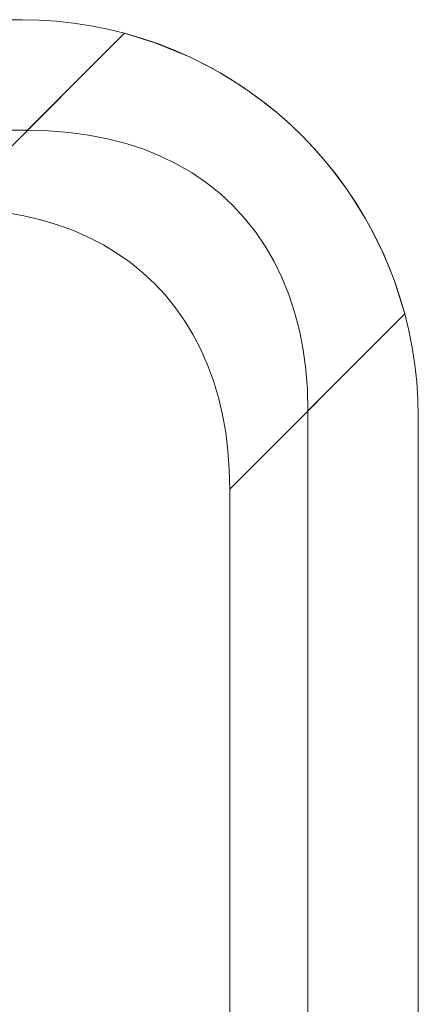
# Model space of a CAD drawing. Header units: millimetres. Extents: x -230 to 230, y -130 to 130.
# Tile 47 of 47: x 122 to 140, y 86 to 130. Entities that reach past the tile are written whole.
import ezdxf

# ---------------------------------------------------------------- set-up
doc = ezdxf.new("R2010")
doc.units = ezdxf.units.MM
doc.header["$LTSCALE"] = 25.4
doc.layers.add('Lighting-Moving Light', color=7, linetype='Continuous', lineweight=5, true_color=0x000000)

# ---------------------------------------------------------------- blocks, each defined once
blk = doc.blocks.new('Group-1')
at = {"layer": 'Lighting-Moving Light', "color": 7, "linetype": 'Continuous', "lineweight": 5, "transparency": 33554687}
for points, invisible_edges in [([(-761.075, 239.033, -25), (-516.162, 239.033, -25), (-516.419, 243.99, -29.957), (-760.819, 243.99, -29.957)], 10), ([(-519.672, 235.523, -116.924), (-757.565, 235.523, -116.924), (-760.819, 243.99, -108.457), (-516.419, 243.99, -108.457)], 10), ([(-519.672, 235.523, -116.924), (-516.419, 243.99, -108.457), (-515.642, 243.973, -108.474), (-514.867, 243.922, -108.524)], 9), ([(-514.867, 243.922, -108.524), (-514.095, 243.837, -108.609), (-519.672, 235.523, -116.924)], 10), ([(-514.095, 243.837, -108.609), (-513.328, 243.719, -108.727), (-519.672, 235.523, -116.924)], 10), ([(-514.867, 243.922, -29.889), (-515.642, 243.973, -29.94), (-516.419, 243.99, -29.957), (-516.162, 239.033, -25)], 12), ([(-515.642, 243.973, -108.474), (-516.419, 243.99, -108.457), (-516.419, 243.99, -29.957), (-515.642, 243.973, -29.94)], 8), ([(-516.162, 239.033, -25), (-514.095, 243.837, -29.805), (-514.867, 243.922, -29.889)], 9), ([(-516.162, 239.033, -25), (-513.328, 243.719, -29.687), (-514.095, 243.837, -29.805)], 9), ([(-514.867, 243.922, -29.889), (-514.867, 243.922, -108.524), (-515.642, 243.973, -108.474)], 9), ([(-515.642, 243.973, -29.94), (-514.867, 243.922, -29.889), (-515.642, 243.973, -108.474)], 10), ([(-514.095, 243.837, -108.609), (-514.867, 243.922, -108.524), (-514.867, 243.922, -29.889), (-514.095, 243.837, -29.805)], 10), ([(-514.095, 243.837, -29.805), (-513.328, 243.719, -108.727), (-514.095, 243.837, -108.609)], 9), ([(-514.095, 243.837, -29.805), (-513.328, 243.719, -29.687), (-513.328, 243.719, -108.727)], 10), ([(-513.328, 243.719, -108.727), (-512.566, 243.568, -108.879), (-519.672, 235.523, -116.924)], 10), ([(-512.566, 243.568, -108.879), (-511.812, 243.383, -109.063), (-519.672, 235.523, -116.924)], 8), ([(-518.805, 235.502, -116.924), (-519.672, 235.523, -116.924), (-511.812, 243.383, -109.063)], 8), ([(-517.959, 235.441, -116.924), (-518.805, 235.502, -116.924), (-511.812, 243.383, -109.063)], 10), ([(-511.812, 243.383, -109.063), (-510.443, 242.957, -109.408), (-517.959, 235.441, -116.924)], 10), ([(-516.162, 239.033, -25), (-512.566, 243.568, -29.535), (-513.328, 243.719, -29.687)], 9), ([(-516.162, 239.033, -25), (-511.812, 243.383, -29.35), (-512.566, 243.568, -29.535)], 8), ([(-511.812, 243.383, -29.35), (-516.162, 239.033, -25), (-515.223, 239.009, -25)], 8), ([(-511.812, 243.383, -29.35), (-515.223, 239.009, -25), (-514.31, 238.937, -25)], 9), ([(-514.31, 238.937, -25), (-511.066, 243.166, -29.157), (-511.812, 243.383, -29.35)], 9), ([(-512.566, 243.568, -108.879), (-513.328, 243.719, -108.727), (-513.328, 243.719, -29.687), (-512.566, 243.568, -29.535)], 10), ([(-512.566, 243.568, -29.535), (-511.812, 243.383, -109.063), (-512.566, 243.568, -108.879)], 9), ([(-512.566, 243.568, -29.535), (-511.812, 243.383, -29.35), (-511.812, 243.383, -109.063)], 10), ([(-510.443, 242.957, -109.408), (-511.812, 243.383, -109.063), (-511.812, 243.383, -29.35)], 10), ([(-511.812, 243.383, -29.35), (-511.066, 243.166, -29.157), (-510.443, 242.957, -109.408)], 10), ([(-517.136, 235.339, -116.924), (-517.959, 235.441, -116.924), (-510.443, 242.957, -109.408)], 10), ([(-516.338, 235.197, -116.924), (-517.136, 235.339, -116.924), (-510.443, 242.957, -109.408)], 10), ([(-510.443, 242.957, -109.408), (-510.332, 242.912, -109.432), (-516.338, 235.197, -116.924)], 10), ([(-514.31, 238.937, -25), (-510.331, 242.916, -28.979), (-511.066, 243.166, -29.157)], 9), ([(-511.066, 243.166, -29.157), (-510.332, 242.912, -109.432), (-510.443, 242.957, -109.408)], 9), ([(-511.066, 243.166, -29.157), (-510.331, 242.916, -28.979), (-510.332, 242.912, -109.432)], 10), ([(-510.332, 242.912, -109.432), (-509.113, 242.421, -109.699), (-516.338, 235.197, -116.924)], 10), ([(-510.331, 242.916, -28.979), (-514.31, 238.937, -25), (-513.424, 238.817, -25)], 9), ([(-510.331, 242.916, -28.979), (-513.424, 238.817, -25), (-512.568, 238.65, -25)], 9), ([(-512.568, 238.65, -25), (-509.607, 242.635, -28.817), (-510.331, 242.916, -28.979)], 9), ([(-512.568, 238.65, -25), (-508.896, 242.322, -28.672), (-509.607, 242.635, -28.817)], 9), ([(-509.113, 242.421, -109.699), (-510.332, 242.912, -109.432), (-510.331, 242.916, -28.979)], 10), ([(-510.331, 242.916, -28.979), (-509.607, 242.635, -28.817), (-509.113, 242.421, -109.699)], 10), ([(-509.607, 242.635, -28.817), (-508.896, 242.322, -109.742), (-509.113, 242.421, -109.699)], 9), ([(-509.607, 242.635, -28.817), (-508.896, 242.322, -28.672), (-508.896, 242.322, -109.742)], 10), ([(-515.566, 235.014, -116.924), (-516.338, 235.197, -116.924), (-509.113, 242.421, -109.699)], 10), ([(-514.821, 234.791, -116.924), (-515.566, 235.014, -116.924), (-509.113, 242.421, -109.699)], 10), ([(-509.113, 242.421, -109.699), (-508.896, 242.322, -109.742), (-514.821, 234.791, -116.924)], 10), ([(-508.896, 242.322, -109.742), (-507.831, 241.781, -109.934), (-514.821, 234.791, -116.924)], 10), ([(-508.896, 242.322, -28.672), (-512.568, 238.65, -25), (-511.742, 238.436, -25)], 9), ([(-508.896, 242.322, -28.672), (-511.742, 238.436, -25), (-510.949, 238.175, -25)], 9), ([(-510.949, 238.175, -25), (-508.2, 241.978, -28.542), (-508.896, 242.322, -28.672)], 9), ([(-507.831, 241.781, -109.934), (-508.896, 242.322, -109.742), (-508.896, 242.322, -28.672)], 10), ([(-508.896, 242.322, -28.672), (-508.2, 241.978, -28.542), (-507.831, 241.781, -109.934)], 10), ([(-514.104, 234.529, -116.924), (-514.821, 234.791, -116.924), (-507.831, 241.781, -109.934)], 10), ([(-513.417, 234.227, -116.924), (-514.104, 234.529, -116.924), (-507.831, 241.781, -109.934)], 10), ([(-507.831, 241.781, -109.934), (-507.519, 241.605, -109.984), (-513.417, 234.227, -116.924)], 10), ([(-507.519, 241.605, -109.984), (-506.604, 241.039, -110.111), (-513.417, 234.227, -116.924)], 10), ([(-510.949, 238.175, -25), (-507.519, 241.605, -28.43), (-508.2, 241.978, -28.542)], 9), ([(-507.519, 241.605, -28.43), (-510.949, 238.175, -25), (-510.189, 237.868, -25)], 9), ([(-507.519, 241.605, -28.43), (-510.189, 237.868, -25), (-509.465, 237.515, -25)], 9), ([(-509.465, 237.515, -25), (-506.855, 241.202, -28.334), (-507.519, 241.605, -28.43)], 9), ([(-508.2, 241.978, -28.542), (-507.519, 241.605, -109.984), (-507.831, 241.781, -109.934)], 9), ([(-508.2, 241.978, -28.542), (-507.519, 241.605, -28.43), (-507.519, 241.605, -109.984)], 10), ([(-506.604, 241.039, -110.111), (-507.519, 241.605, -109.984), (-507.519, 241.605, -28.43)], 10), ([(-507.519, 241.605, -28.43), (-506.855, 241.202, -28.334), (-506.604, 241.039, -110.111)], 10), ([(-509.465, 237.515, -25), (-506.209, 240.771, -28.256), (-506.855, 241.202, -28.334)], 9), ([(-506.855, 241.202, -28.334), (-506.209, 240.771, -110.158), (-506.604, 241.039, -110.111)], 9), ([(-506.855, 241.202, -28.334), (-506.209, 240.771, -28.256), (-506.209, 240.771, -110.158)], 10), ([(-512.76, 233.887, -116.924), (-513.417, 234.227, -116.924), (-506.604, 241.039, -110.111)], 10), ([(-512.134, 233.508, -116.924), (-512.76, 233.887, -116.924), (-506.604, 241.039, -110.111)], 10), ([(-506.604, 241.039, -110.111), (-506.209, 240.771, -110.158), (-512.134, 233.508, -116.924)], 10), ([(-506.209, 240.771, -110.158), (-505.441, 240.202, -110.23), (-512.134, 233.508, -116.924)], 10), ([(-506.209, 240.771, -28.256), (-509.465, 237.515, -25), (-508.778, 237.116, -25)], 9), ([(-505.583, 240.311, -28.195), (-506.209, 240.771, -28.256), (-508.778, 237.116, -25)], 10), ([(-505.441, 240.202, -110.23), (-506.209, 240.771, -110.158), (-506.209, 240.771, -28.256)], 10), ([(-506.209, 240.771, -28.256), (-505.583, 240.311, -28.195), (-505.441, 240.202, -110.23)], 10), ([(-508.778, 237.116, -25), (-508.128, 236.674, -25), (-504.977, 239.825, -28.151), (-505.583, 240.311, -28.195)], 10), ([(-505.583, 240.311, -28.195), (-504.977, 239.825, -110.263), (-505.441, 240.202, -110.23)], 9), ([(-505.583, 240.311, -28.195), (-504.977, 239.825, -28.151), (-504.977, 239.825, -110.263)], 10), ([(-511.542, 233.092, -116.924), (-512.134, 233.508, -116.924), (-505.441, 240.202, -110.23)], 10), ([(-511.542, 233.092, -116.924), (-505.441, 240.202, -110.23), (-504.977, 239.825, -110.263)], 9), ([(-504.977, 239.825, -110.263), (-510.983, 232.639, -116.924), (-511.542, 233.092, -116.924)], 9), ([(-504.977, 239.825, -110.263), (-504.349, 239.273, -110.29), (-510.983, 232.639, -116.924)], 10), ([(-504.393, 239.313, -28.125), (-504.977, 239.825, -28.151), (-508.128, 236.674, -25), (-507.518, 236.188, -25)], 10), ([(-504.349, 239.273, -110.29), (-504.977, 239.825, -110.263), (-504.977, 239.825, -28.151)], 10), ([(-504.977, 239.825, -28.151), (-504.393, 239.313, -28.125), (-504.349, 239.273, -110.29)], 10), ([(-503.576, 1.533, -25), (-503.576, 226.446, -25), (-761.075, 239.033, -25), (-761.075, -11.053, -25)], 14), ([(-516.162, 239.033, -25), (-761.075, 239.033, -25), (-503.576, 226.446, -25)], 10), ([(-515.223, 239.009, -25), (-516.162, 239.033, -25), (-503.576, 226.446, -25)], 10), ([(-515.223, 239.009, -25), (-503.576, 226.446, -25), (-503.6, 227.385, -25)], 9), ([(-514.31, 238.937, -25), (-515.223, 239.009, -25), (-503.6, 227.385, -25)], 10), ([(-510.458, 232.15, -116.924), (-510.983, 232.639, -116.924), (-504.349, 239.273, -110.29), (-503.832, 238.776, -110.298)], 10), ([(-507.518, 236.188, -25), (-506.948, 235.66, -25), (-503.832, 238.776, -28.116), (-504.393, 239.313, -28.125)], 10), ([(-504.393, 239.313, -28.125), (-503.832, 238.776, -110.298), (-504.349, 239.273, -110.29)], 9), ([(-504.393, 239.313, -28.125), (-503.832, 238.776, -28.116), (-503.832, 238.776, -110.298)], 10), ([(-514.31, 238.937, -25), (-503.672, 228.298, -25), (-503.791, 229.184, -25)], 9), ([(-514.31, 238.937, -25), (-503.6, 227.385, -25), (-503.672, 228.298, -25)], 9), ([(-513.424, 238.817, -25), (-514.31, 238.937, -25), (-503.791, 229.184, -25)], 10), ([(-512.568, 238.65, -25), (-513.424, 238.817, -25), (-503.791, 229.184, -25)], 10), ([(-512.568, 238.65, -25), (-503.958, 230.041, -25), (-504.172, 230.866, -25)], 9), ([(-512.568, 238.65, -25), (-503.791, 229.184, -25), (-503.958, 230.041, -25)], 9), ([(-511.742, 238.436, -25), (-512.568, 238.65, -25), (-504.172, 230.866, -25)], 10), ([(-503.832, 238.776, -110.298), (-503.336, 238.259, -110.29), (-509.969, 231.626, -116.924), (-510.458, 232.15, -116.924)], 10), ([(-503.295, 238.215, -28.125), (-503.832, 238.776, -28.116), (-506.948, 235.66, -25), (-506.42, 235.09, -25)], 10), ([(-503.832, 238.776, -110.298), (-503.832, 238.776, -28.116), (-503.295, 238.215, -28.125)], 9), ([(-503.336, 238.259, -110.29), (-503.832, 238.776, -110.298), (-503.295, 238.215, -28.125)], 10), ([(-510.949, 238.175, -25), (-511.742, 238.436, -25), (-504.172, 230.866, -25)], 10), ([(-510.949, 238.175, -25), (-504.434, 231.66, -25), (-504.741, 232.419, -25)], 9), ([(-510.949, 238.175, -25), (-504.172, 230.866, -25), (-504.434, 231.66, -25)], 9), ([(-510.189, 237.868, -25), (-510.949, 238.175, -25), (-504.741, 232.419, -25)], 10), ([(-509.969, 231.626, -116.924), (-503.336, 238.259, -110.29), (-502.783, 237.631, -110.263)], 9), ([(-506.42, 235.09, -25), (-505.934, 234.48, -25), (-502.783, 237.631, -28.151), (-503.295, 238.215, -28.125)], 10), ([(-503.336, 238.259, -110.29), (-503.295, 238.215, -28.125), (-502.783, 237.631, -28.151)], 9), ([(-502.783, 237.631, -28.151), (-502.783, 237.631, -110.263), (-503.336, 238.259, -110.29)], 9), ([(-509.465, 237.515, -25), (-510.189, 237.868, -25), (-504.741, 232.419, -25)], 10), ([(-509.516, 231.067, -116.924), (-509.969, 231.626, -116.924), (-502.783, 237.631, -110.263)], 10), ([(-502.783, 237.631, -110.263), (-502.407, 237.167, -110.23), (-509.516, 231.067, -116.924)], 10), ([(-502.297, 237.026, -28.195), (-502.783, 237.631, -28.151), (-505.934, 234.48, -25), (-505.492, 233.831, -25)], 10), ([(-502.783, 237.631, -110.263), (-502.783, 237.631, -28.151), (-502.297, 237.026, -28.195)], 9), ([(-502.407, 237.167, -110.23), (-502.783, 237.631, -110.263), (-502.297, 237.026, -28.195)], 10), ([(-509.465, 237.515, -25), (-505.094, 233.143, -25), (-505.492, 233.831, -25)], 9), ([(-509.465, 237.515, -25), (-504.741, 232.419, -25), (-505.094, 233.143, -25)], 9), ([(-508.778, 237.116, -25), (-509.465, 237.515, -25), (-505.492, 233.831, -25)], 10), ([(-502.407, 237.167, -110.23), (-509.1, 230.474, -116.924), (-509.516, 231.067, -116.924)], 9), ([(-509.1, 230.474, -116.924), (-502.407, 237.167, -110.23), (-501.838, 236.399, -110.158)], 9), ([(-508.128, 236.674, -25), (-508.778, 237.116, -25), (-505.492, 233.831, -25)], 10), ([(-505.492, 233.831, -25), (-501.838, 236.399, -28.256), (-502.297, 237.026, -28.195)], 9), ([(-502.407, 237.167, -110.23), (-502.297, 237.026, -28.195), (-501.838, 236.399, -28.256)], 9), ([(-501.838, 236.399, -28.256), (-501.838, 236.399, -110.158), (-502.407, 237.167, -110.23)], 9), ([(-509.1, 230.474, -116.924), (-501.838, 236.399, -110.158), (-501.569, 236.004, -110.111)], 9), ([(-508.128, 236.674, -25), (-505.934, 234.48, -25), (-506.42, 235.09, -25)], 9), ([(-508.128, 236.674, -25), (-505.492, 233.831, -25), (-505.934, 234.48, -25)], 9), ([(-506.42, 235.09, -25), (-506.948, 235.66, -25), (-507.518, 236.188, -25), (-508.128, 236.674, -25)], 8), ([(-505.492, 233.831, -25), (-505.094, 233.143, -25), (-501.838, 236.399, -28.256)], 10), ([(-501.406, 235.754, -28.334), (-501.838, 236.399, -28.256), (-505.094, 233.143, -25)], 10), ([(-501.838, 236.399, -110.158), (-501.838, 236.399, -28.256), (-501.406, 235.754, -28.334)], 9), ([(-501.569, 236.004, -110.111), (-501.838, 236.399, -110.158), (-501.406, 235.754, -28.334)], 10), ([(-501.569, 236.004, -110.111), (-508.722, 229.849, -116.924), (-509.1, 230.474, -116.924)], 9), ([(-501.569, 236.004, -110.111), (-508.381, 229.192, -116.924), (-508.722, 229.849, -116.924)], 9), ([(-508.381, 229.192, -116.924), (-501.569, 236.004, -110.111), (-501.004, 235.09, -109.984)], 9), ([(-501.569, 236.004, -110.111), (-501.406, 235.754, -28.334), (-501.004, 235.09, -28.43)], 9), ([(-501.004, 235.09, -28.43), (-501.004, 235.09, -109.984), (-501.569, 236.004, -110.111)], 9), ([(-507.106, 223.804, -116.924), (-519.672, 235.523, -116.924), (-518.805, 235.502, -116.924)], 9), ([(-519.672, -7.543, -116.924), (-519.672, 235.523, -116.924), (-507.086, 222.936, -116.924), (-507.086, 5.043, -116.924)], 11), ([(-507.106, 223.804, -116.924), (-507.086, 222.936, -116.924), (-519.672, 235.523, -116.924)], 10), ([(-507.167, 224.65, -116.924), (-518.805, 235.502, -116.924), (-517.959, 235.441, -116.924)], 9), ([(-507.167, 224.65, -116.924), (-507.106, 223.804, -116.924), (-518.805, 235.502, -116.924)], 10), ([(-507.167, 224.65, -116.924), (-517.959, 235.441, -116.924), (-517.136, 235.339, -116.924)], 9), ([(-501.004, 235.09, -28.43), (-501.406, 235.754, -28.334), (-505.094, 233.143, -25)], 10), ([(-507.412, 226.27, -116.924), (-517.136, 235.339, -116.924), (-516.338, 235.197, -116.924)], 9), ([(-507.412, 226.27, -116.924), (-507.269, 225.472, -116.924), (-517.136, 235.339, -116.924)], 10), ([(-507.269, 225.472, -116.924), (-507.167, 224.65, -116.924), (-517.136, 235.339, -116.924)], 10), ([(-507.594, 227.042, -116.924), (-516.338, 235.197, -116.924), (-515.566, 235.014, -116.924)], 9), ([(-507.594, 227.042, -116.924), (-507.412, 226.27, -116.924), (-516.338, 235.197, -116.924)], 10), ([(-507.594, 227.042, -116.924), (-515.566, 235.014, -116.924), (-514.821, 234.791, -116.924)], 9), ([(-508.381, 229.192, -116.924), (-501.004, 235.09, -109.984), (-500.827, 234.777, -109.934)], 9), ([(-505.094, 233.143, -25), (-504.741, 232.419, -25), (-501.004, 235.09, -28.43)], 10), ([(-504.741, 232.419, -25), (-504.434, 231.66, -25), (-501.004, 235.09, -28.43)], 10), ([(-500.63, 234.409, -28.542), (-501.004, 235.09, -28.43), (-504.434, 231.66, -25)], 10), ([(-501.004, 235.09, -109.984), (-501.004, 235.09, -28.43), (-500.63, 234.409, -28.542)], 9), ([(-500.827, 234.777, -109.934), (-501.004, 235.09, -109.984), (-500.63, 234.409, -28.542)], 10), ([(-508.08, 228.504, -116.924), (-514.821, 234.791, -116.924), (-514.104, 234.529, -116.924)], 9), ([(-508.08, 228.504, -116.924), (-507.817, 227.788, -116.924), (-514.821, 234.791, -116.924)], 10), ([(-507.817, 227.788, -116.924), (-507.594, 227.042, -116.924), (-514.821, 234.791, -116.924)], 10), ([(-508.381, 229.192, -116.924), (-514.104, 234.529, -116.924), (-513.417, 234.227, -116.924)], 9), ([(-508.381, 229.192, -116.924), (-508.08, 228.504, -116.924), (-514.104, 234.529, -116.924)], 10), ([(-500.827, 234.777, -109.934), (-508.08, 228.504, -116.924), (-508.381, 229.192, -116.924)], 9), ([(-500.827, 234.777, -109.934), (-507.817, 227.788, -116.924), (-508.08, 228.504, -116.924)], 9), ([(-507.817, 227.788, -116.924), (-500.827, 234.777, -109.934), (-500.286, 233.712, -109.742)], 9), ([(-500.827, 234.777, -109.934), (-500.63, 234.409, -28.542), (-500.286, 233.712, -28.672)], 9), ([(-500.286, 233.712, -28.672), (-500.286, 233.712, -109.742), (-500.827, 234.777, -109.934)], 9), ([(-508.381, 229.192, -116.924), (-513.417, 234.227, -116.924), (-512.76, 233.887, -116.924)], 9), ([(-500.286, 233.712, -28.672), (-500.63, 234.409, -28.542), (-504.434, 231.66, -25)], 10), ([(-508.722, 229.849, -116.924), (-512.76, 233.887, -116.924), (-512.134, 233.508, -116.924)], 9), ([(-508.722, 229.849, -116.924), (-508.381, 229.192, -116.924), (-512.76, 233.887, -116.924)], 10), ([(-507.817, 227.788, -116.924), (-500.286, 233.712, -109.742), (-500.187, 233.495, -109.699)], 9), ([(-504.434, 231.66, -25), (-504.172, 230.866, -25), (-500.286, 233.712, -28.672)], 10), ([(-504.172, 230.866, -25), (-503.958, 230.041, -25), (-500.286, 233.712, -28.672)], 10), ([(-499.974, 233.001, -28.817), (-500.286, 233.712, -28.672), (-503.958, 230.041, -25)], 10), ([(-500.286, 233.712, -109.742), (-500.286, 233.712, -28.672), (-499.974, 233.001, -28.817)], 9), ([(-500.187, 233.495, -109.699), (-500.286, 233.712, -109.742), (-499.974, 233.001, -28.817)], 10), ([(-509.1, 230.474, -116.924), (-512.134, 233.508, -116.924), (-511.542, 233.092, -116.924)], 9), ([(-509.1, 230.474, -116.924), (-508.722, 229.849, -116.924), (-512.134, 233.508, -116.924)], 10), ([(-500.187, 233.495, -109.699), (-507.594, 227.042, -116.924), (-507.817, 227.788, -116.924)], 9), ([(-500.187, 233.495, -109.699), (-507.412, 226.27, -116.924), (-507.594, 227.042, -116.924)], 9), ([(-507.412, 226.27, -116.924), (-500.187, 233.495, -109.699), (-499.696, 232.276, -109.432)], 9), ([(-500.187, 233.495, -109.699), (-499.974, 233.001, -28.817), (-499.692, 232.278, -28.979)], 9), ([(-499.692, 232.278, -28.979), (-499.696, 232.276, -109.432), (-500.187, 233.495, -109.699)], 9), ([(-511.542, 233.092, -116.924), (-510.983, 232.639, -116.924), (-510.458, 232.15, -116.924), (-509.969, 231.626, -116.924)], 8), ([(-509.969, 231.626, -116.924), (-509.516, 231.067, -116.924), (-511.542, 233.092, -116.924)], 10), ([(-509.516, 231.067, -116.924), (-509.1, 230.474, -116.924), (-511.542, 233.092, -116.924)], 10), ([(-499.692, 232.278, -28.979), (-499.974, 233.001, -28.817), (-503.958, 230.041, -25)], 10), ([(-507.412, 226.27, -116.924), (-499.696, 232.276, -109.432), (-499.652, 232.165, -109.408)], 9), ([(-499.652, 232.165, -109.408), (-507.269, 225.472, -116.924), (-507.412, 226.27, -116.924)], 9), ([(-499.652, 232.165, -109.408), (-507.167, 224.65, -116.924), (-507.269, 225.472, -116.924)], 9), ([(-507.167, 224.65, -116.924), (-499.652, 232.165, -109.408), (-499.225, 230.797, -109.063)], 9), ([(-503.958, 230.041, -25), (-503.791, 229.184, -25), (-499.692, 232.278, -28.979)], 10), ([(-503.791, 229.184, -25), (-503.672, 228.298, -25), (-499.692, 232.278, -28.979)], 10), ([(-499.443, 231.542, -29.157), (-499.692, 232.278, -28.979), (-503.672, 228.298, -25)], 10), ([(-499.696, 232.276, -109.432), (-499.692, 232.278, -28.979), (-499.443, 231.542, -29.157)], 9), ([(-499.652, 232.165, -109.408), (-499.696, 232.276, -109.432), (-499.443, 231.542, -29.157)], 10), ([(-499.652, 232.165, -109.408), (-499.443, 231.542, -29.157), (-499.225, 230.797, -29.35)], 9), ([(-499.225, 230.797, -29.35), (-499.225, 230.797, -109.063), (-499.652, 232.165, -109.408)], 9), ([(-499.225, 230.797, -29.35), (-499.443, 231.542, -29.157), (-503.672, 228.298, -25)], 10), ([(-499.225, 230.797, -109.063), (-507.106, 223.804, -116.924), (-507.167, 224.65, -116.924)], 9), ([(-499.225, 230.797, -109.063), (-507.086, 222.936, -116.924), (-507.106, 223.804, -116.924)], 8), ([(-507.086, 222.936, -116.924), (-499.225, 230.797, -109.063), (-499.041, 230.042, -108.879)], 8), ([(-503.672, 228.298, -25), (-503.6, 227.385, -25), (-499.225, 230.797, -29.35)], 10), ([(-503.6, 227.385, -25), (-503.576, 226.446, -25), (-499.225, 230.797, -29.35)], 8), ([(-499.041, 230.042, -29.535), (-499.225, 230.797, -29.35), (-503.576, 226.446, -25)], 8), ([(-499.041, 230.042, -108.879), (-499.225, 230.797, -29.35), (-499.041, 230.042, -29.535)], 9), ([(-499.041, 230.042, -108.879), (-499.225, 230.797, -109.063), (-499.225, 230.797, -29.35)], 10), ([(-507.086, 222.936, -116.924), (-499.041, 230.042, -108.879), (-498.889, 229.281, -108.727)], 9), ([(-498.889, 229.281, -29.687), (-499.041, 230.042, -29.535), (-503.576, 226.446, -25)], 10), ([(-499.041, 230.042, -29.535), (-498.889, 229.281, -29.687), (-498.889, 229.281, -108.727), (-499.041, 230.042, -108.879)], 10), ([(-507.086, 222.936, -116.924), (-498.889, 229.281, -108.727), (-498.771, 228.513, -108.609)], 9), ([(-498.771, 228.513, -29.805), (-498.889, 229.281, -29.687), (-503.576, 226.446, -25)], 10), ([(-498.889, 229.281, -108.727), (-498.889, 229.281, -29.687), (-498.771, 228.513, -29.805)], 9), ([(-498.771, 228.513, -108.609), (-498.889, 229.281, -108.727), (-498.771, 228.513, -29.805)], 10), ([(-507.086, 222.936, -116.924), (-498.771, 228.513, -108.609), (-498.687, 227.741, -108.524)], 9), ([(-498.687, 227.741, -29.889), (-498.771, 228.513, -29.805), (-503.576, 226.446, -25)], 10), ([(-498.771, 228.513, -29.805), (-498.687, 227.741, -29.889), (-498.687, 227.741, -108.524), (-498.771, 228.513, -108.609)], 10), ([(-498.687, 227.741, -108.524), (-498.636, 226.966, -108.474), (-498.619, 226.19, -108.457), (-507.086, 222.936, -116.924)], 12), ([(-503.576, 226.446, -25), (-498.619, 226.19, -29.957), (-498.636, 226.966, -29.94), (-498.687, 227.741, -29.889)], 9), ([(-498.687, 227.741, -108.524), (-498.687, 227.741, -29.889), (-498.636, 226.966, -29.94)], 9), ([(-498.636, 226.966, -108.474), (-498.687, 227.741, -108.524), (-498.636, 226.966, -29.94)], 10), ([(-498.636, 226.966, -29.94), (-498.619, 226.19, -29.957), (-498.619, 226.19, -108.457), (-498.636, 226.966, -108.474)], 8), ([(-507.086, 5.043, -116.924), (-507.086, 222.936, -116.924), (-498.619, 226.19, -108.457), (-498.619, 1.79, -108.457)], 10), ([(-503.576, 226.446, -25), (-503.576, 1.533, -25), (-498.619, 1.79, -29.957), (-498.619, 226.19, -29.957)], 10), ([(-498.619, 226.19, -108.457), (-498.619, 190.834, -85.881), (-498.619, 163.2, -85.881)], 9), ([(-498.619, 163.2, -85.881), (-498.619, 64.782, -55.995), (-498.619, 64.782, -85.881), (-498.619, 226.19, -108.457)], 13), ([(-498.619, 226.19, -108.457), (-498.619, 226.19, -29.957), (-498.619, 190.834, -55.995), (-498.619, 190.834, -85.881)], 10), ([(-498.619, 226.19, -29.957), (-498.619, 1.79, -29.957), (-498.619, 163.2, -55.995), (-498.619, 190.834, -55.995)], 10), ([(-498.619, 64.782, -85.881), (-498.619, 37.145, -85.881), (-498.619, 1.79, -108.457), (-498.619, 226.19, -108.457)], 10)]:
    blk.add_3dface(points, dxfattribs=dict(at, invisible_edges=invisible_edges))
blk.add_3dface([(-516.419, 243.99, -29.957), (-516.419, 243.99, -108.457), (-760.819, 243.99, -108.457), (-760.819, 243.99, -29.957)], dxfattribs=at)
at = {"layer": 'Lighting-Moving Light', "color": 0, "flags": 1}
for tag in ['Yoke', '3D_Symbol_Name', 'Weight', 'Weight', 'Wattage', 'Candlepower', 'Body', 'Model_Name', 'Beam_Angle', 'Field_Angle', 'Remarks', 'Beam_Angle_2', 'Field_Angle_2', 'Num_Channels', 'Frame_Size', 'Device_Type', 'FixtureID', 'Frame_Size', 'Base', 'Lens', 'Inst_Type', 'Lamp']:
    blk.add_attdef(tag, (-554.515, 111.223), '', height=0.18, dxfattribs=at)

msp = doc.modelspace()

# ---------------------------------------------------------------- block references
at = {"layer": 'Lighting-Moving Light', "color": 7, "transparency": 33554687}
msp.add_blockref('Group-1', (638.619, -113.99), dxfattribs=at)

doc.saveas('drawing.dxf')
